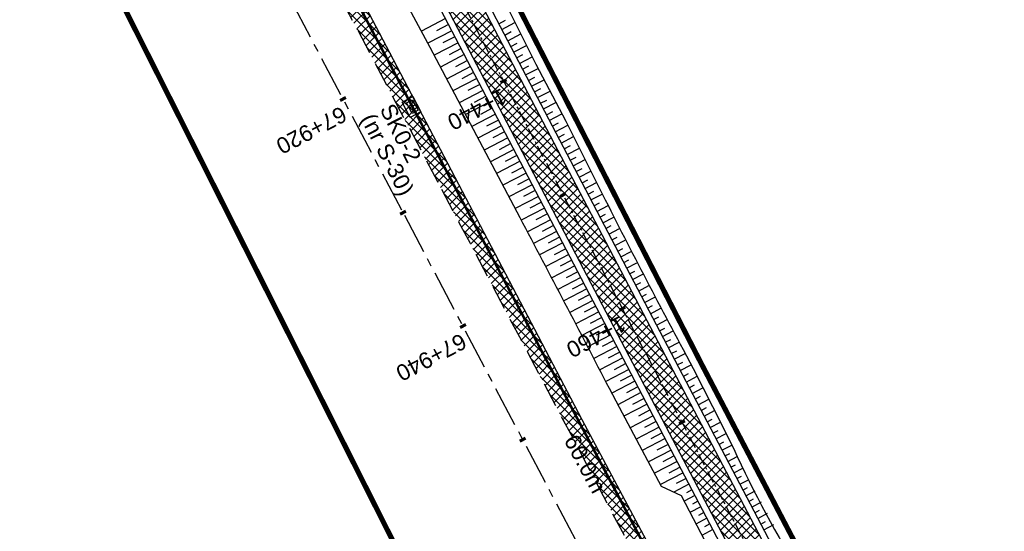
# Model space of a CAD drawing. Header units: metres. Extents: x 7529682 to 7533711, y 5721186 to 5727842.
# Tile 74 of 110: x 7530353 to 7530430, y 5726491 to 5726530. Entities that reach past the tile are written whole.
import ezdxf

# ---------------------------------------------------------------- set-up
doc = ezdxf.new("R2010")
doc.units = ezdxf.units.M
for name, pattern in [('817-dzialki-09-05-04$0$HIDDEN', [0.375, 0.25, -0.125]), ('CENTER', [50.8, 31.75, -6.35, 6.35, -6.35]), ('HIDDEN', [9.525, 6.35, -3.175])]:
    doc.linetypes.add(name, pattern=pattern)
for name, color, linetype in [('C-DROGI-SYTUACJA-ETYKIETY', 7, 'Continuous'), ('D-hatch-pobocza', 131, 'Continuous'), ('D-pobocza', 7, 'Continuous'), ('D-skarpa', 7, 'Continuous'), ('D-skarpa-kreskowanie', 7, 'Continuous')]:
    doc.layers.add(name, color=color, linetype=linetype)
doc.layers.add('D-hatch-ciag-pieszo-rowerowy', color=7, linetype='Continuous', lineweight=13, true_color=0xff9f80)
doc.layers.add('D-LR-etap-III', color=7, linetype='817-dzialki-09-05-04$0$HIDDEN', lineweight=50, true_color=0xff1aff)
for name, color, linetype, lineweight in [('D-krawędzie', 7, 'Continuous', 30), ('D-obrzeża', 7, 'Continuous', 30), ('D-oś', 10, 'CENTER', 30), ('Sieci-T-kanal technologiczny', 4, 'kt kanał technologiczny', 30)]:
    doc.layers.add(name, color=color, linetype=linetype, lineweight=lineweight)
for name, color, linetype, true_color in [('D-opis-KT-dlugosci', 7, 'Continuous', 0xff8000), ('D-opis-KT-studnie', 7, 'Continuous', 0xff8000), ('poprzeczki', 7, 'Continuous', 0x0000c7)]:
    doc.layers.add(name, color=color, linetype=linetype, true_color=true_color)
doc.styles.add('ARIAL', font='arial.ttf', dxfattribs={"height": 1})
doc.styles.get("Standard").update_dxf_attribs({"font": 'arial.ttf'})
doc.linetypes.add('kt kanał technologiczny', pattern='A,1,-0.8,["kt",Standard,S=0.5,R=0,X=-0.7,Y=-0.15],-0.3', length=2.1)
pattern_1 = [(45, (0, 0), (-0.33675960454, 0.33675960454), []), (135, (0, 0), (-0.33675960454, -0.33675960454), [])]

# ---------------------------------------------------------------- blocks, each defined once
blk = doc.blocks.new('AeccTickLine')
at = {"color": 0, "linetype": 'ByBlock', "lineweight": -2}
blk.add_line((0, 1), (0, -1), dxfattribs=at)
blk = doc.blocks.new('SKR2')
at = {"layer": 'Sieci-T-kanal technologiczny', "color": 2, "lineweight": 25}
for points in [[(0.028, -0.188), (0.958, -1.153), (0.282, -1.805), (-0.648, -0.84)], [(-0.038, -0.537), (0.607, -1.206), (0.233, -1.567), (-0.412, -0.898)]]:
    blk.add_lwpolyline(points, close=True, dxfattribs=at)
blk.add_lwpolyline([(-0.09, -1.232), (0.285, -0.872)], dxfattribs=at)

msp = doc.modelspace()

# ---------------------------------------------------------------- hatches: boundary and pattern name
at = {"layer": 'D-hatch-ciag-pieszo-rowerowy'}
h = msp.add_hatch(dxfattribs=at)
h.set_pattern_fill('ANSI37', color=256, scale=0.15, style=0)
h.set_pattern_definition(pattern_1)
h.paths.add_polyline_path([(7530404.057, 5726502.584), (7530380.911, 5726546.861), (7530371.746, 5726564.106), (7530368.841, 5726564.244), (7530378.7, 5726545.696), (7530401.842, 5726501.425), (7530423.333, 5726460.444), (7530443.712, 5726421.565), (7530466.681, 5726377.574), (7530482.337, 5726347.963), (7530485.291, 5726347.724), (7530468.894, 5726378.737), (7530445.927, 5726422.724), (7530425.547, 5726461.605)])
at = {"layer": 'D-hatch-pobocza'}
h = msp.add_hatch(dxfattribs=at)
h.set_pattern_fill('ANSI37', color=256, scale=0.15, style=0)
h.set_pattern_definition(pattern_1)
h.paths.add_polyline_path([(7530484.05, 5726334.34), (7530471.92, 5726357.11), (7530458.95, 5726381.07), (7530447.57, 5726403.23), (7530435.55, 5726425.46), (7530424.34, 5726446.96), (7530408.22, 5726477.68), (7530396.72, 5726499.26), (7530381.74, 5726527.87), (7530371.44, 5726547.5), (7530359.58, 5726569.81), (7530349.42, 5726588.72), (7530332.29, 5726621.37), (7530323.72, 5726638.05), (7530306.54, 5726670.82), (7530298.56, 5726686.33), (7530287.26, 5726707.54), (7530284.291, 5726713.261), (7530282.67, 5726712.404), (7530284.501, 5726708.94), (7530291.376, 5726695.94), (7530296.046, 5726687.107), (7530304.464, 5726671.187), (7530316.604, 5726648.181), (7530333.058, 5726617.014), (7530350.004, 5726585.006), (7530367.258, 5726552.316), (7530385.763, 5726517.235), (7530404.054, 5726482.546), (7530421.087, 5726450.182), (7530442.442, 5726409.661), (7530463.421, 5726369.85), (7530489.269, 5726320.828), (7530506.412, 5726288.291), (7530524.315, 5726254.784), (7530540.549, 5726224.891), (7530548.273, 5726210.669), (7530551.697, 5726207.035), (7530543.21, 5726222.9), (7530538.34, 5726232.11), (7530533.7, 5726240.35), (7530511.95, 5726280.97), (7530499.24, 5726305.31)])

# ---------------------------------------------------------------- linework, layer by layer
at = {"layer": 'D-krawędzie', "linetype": 'HIDDEN', "ltscale": 0.3}
msp.add_lwpolyline([(7530204.081, 5726861.013), (7530247.82, 5726778.438), (7530252.22, 5726770.26), (7530259.735, 5726756.9), (7530263.782, 5726749.287), (7530270.196, 5726737.096), (7530272.433, 5726732.819), (7530276.009, 5726725.598), (7530279.7, 5726718.02), (7530284.501, 5726708.94), (7530291.376, 5726695.94), (7530296.046, 5726687.107), (7530304.464, 5726671.187), (7530316.604, 5726648.181), (7530333.058, 5726617.014), (7530350.004, 5726585.006), (7530367.258, 5726552.316), (7530385.763, 5726517.235), (7530404.054, 5726482.546)], dxfattribs=at)
at = {"layer": 'D-LR-etap-III', "ltscale": 10, "flags": 128}
msp.add_lwpolyline([(7531750.474, 5723895.103, 0.4, 0.4, 0), (7531750.505, 5723895.13, 0.4, 0.4, 0), (7531682.71, 5724022.92, 0.4, 0.4, 0), (7531619.177, 5724147.204, 0.4, 0.4, 0), (7531592.309, 5724198.489, 0.4, 0.4, 0), (7531553.264, 5724272.919, 0.4, 0.4, 0), (7531504.02, 5724366.79, 0.4, 0.4, 0), (7531482.09, 5724407.62, 0.4, 0.4, 0), (7531412.35, 5724541.183, 0.4, 0.4, 0), (7531388.464, 5724586.93, 0.4, 0.4, 0), (7531345.12, 5724669.94, 0.4, 0.4, 0), (7531127.66, 5725081.67, 0.4, 0.4, 0), (7531059.253, 5725211.041, 0.4, 0.4, 0), (7531008.007, 5725307.954, 0.4, 0.4, 0), (7530964.182, 5725390.836, 0.4, 0.4, 0), (7530914.557, 5725484.684, 0.4, 0.4, 0), (7530865.243, 5725577.494, 0.4, 0.4, 0), (7530840.085, 5725624.059, 0.4, 0.4, 0), (7530802.56, 5725694.925, 0.4, 0.4, 0), (7530755.54, 5725787.51, 0.4, 0.4, 0), (7530708.718, 5725876.303, 0.4, 0.4, 0), (7530695.12, 5725902.09, 0.4, 0.4, 0), (7530642.914, 5726001.078, 0.4, 0.4, 0), (7530634.935, 5726016.147, 0.4, 0.4, 0), (7530610.82, 5726061.93, 0.4, 0.4, 0), (7530610.82, 5726061.93, 0.4, 0.4, 0), (7530607.21, 5726063.51, 0.4, 0.4, 0), (7530597.42, 5726080.68, 0.4, 0.4, 0), (7530591.16, 5726088.44, 0.4, 0.4, 0), (7530581.28, 5726107.21, 0.4, 0.4, 0), (7530571.29, 5726130.56, 0.4, 0.4, 0), (7530549.555, 5726171.527, 0.4, 0.4, 0), (7530531.014, 5726206.474, 0.4, 0.4, 0), (7530516.461, 5726236.017, 0.4, 0.4, 0), (7530500.799, 5726266.141, 0.4, 0.4, 0), (7530491.35, 5726283.94, 0.4, 0.4, 0), (7530482.4, 5726303.41, 0.4, 0.4, 0), (7530482.4, 5726303.41, 0.4, 0.4, 0), (7530450.41, 5726357.28, 0.4, 0.4, 0), (7530397.759, 5726458.5, 0.4, 0.4, 0), (7530334.708, 5726583.665, 0.4, 0.4, 0), (7530303.939, 5726645.168, 0.4, 0.4, 0), (7530300.51, 5726651.778, 0.4, 0.4, 0), (7530289.214, 5726671.967, 0.4, 0.4, 0), (7530281.54, 5726685.57, 0.4, 0.4, 0), (7530261.371, 5726724.163, 0.4, 0.4, 0), (7530254.03, 5726738.21, 0.4, 0.4, 0), (7530197.22, 5726845.06, 0.4, 0.4, 0), (7530194.71, 5726849.15, 0.4, 0.4, 0), (7530195.92, 5726850.75, 0.4, 0.4, 0), (7530170.547, 5726892.961, 0.4, 0.4, 0), (7530143.175, 5726945.066, 0.4, 0.4, 0), (7530105.06, 5727018.32, 0.4, 0.4, 0), (7530100.06, 5727027.16, 0.4, 0.4, 0), (7530062.319, 5727099.625, 0.4, 0.4, 0), (7530015.379, 5727189.42, 0.4, 0.4, 0), (7529983.208, 5727250.207, 0.4, 0.4, 0), (7529953.284, 5727306.747, 0.4, 0.4, 0), (7529900.671, 5727406.159, 0.4, 0.4, 0), (7529890.63, 5727425.131, 0.4, 0.4, 0), (7529875.155, 5727454.426, 0.4, 0.4, 0), (7529857.56, 5727487.787, 0.4, 0.4, 0), (7529835.194, 5727530.193, 0.4, 0.4, 0), (7529811.741, 5727574.662, 0.4, 0.4, 0), (7529792.102, 5727611.923, 0.4, 0.4, 0), (7529768.066, 5727657.47, 0.4, 0.4, 0), (7529755.211, 5727682.131, 0.4, 0.4, 0), (7529753.31, 5727681.13, 0.4, 0.4, 0), (7529739.21, 5727707.77, 0.4, 0.4, 0), (7529735.395, 5727711.252, 0.4, 0.4, 0), (7529725.42, 5727730.2, 0.4, 0.4, 0), (7529723.55, 5727729.88, 0.4, 0.4, 0), (7529695.567, 5727782.932, 0.4, 0.4, 0), (7529717.68, 5727794.024, 0.4, 0.4, 0), (7529736.275, 5727758.647, 0.4, 0.4, 0), (7529736.275, 5727758.647, 0.4, 0.4, 0), (7529744.511, 5727750.406, 0.4, 0.4, 0), (7529744.511, 5727750.406, 0.4, 0.4, 0), (7529750.283, 5727738.55, 0.4, 0.4, 0), (7529777.109, 5727687.569, 0.4, 0.4, 0), (7529796.515, 5727651.33, 0.4, 0.4, 0), (7529814.938, 5727616.793, 0.4, 0.4, 0), (7529839.007, 5727572.304, 0.4, 0.4, 0), (7529860.618, 5727532.509, 0.4, 0.4, 0), (7529882.349, 5727491.504, 0.4, 0.4, 0), (7529904.865, 5727449.096, 0.4, 0.4, 0), (7529920.747, 5727418.885, 0.4, 0.4, 0), (7529946.677, 5727368.547, 0.4, 0.4, 0), (7529972.025, 5727320.573, 0.4, 0.4, 0), (7529987.74, 5727290.153, 0.4, 0.4, 0), (7529996.497, 5727273.662, 0.4, 0.4, 0), (7530017.541, 5727234.203, 0.4, 0.4, 0), (7530033.054, 5727204.864, 0.4, 0.4, 0), (7530051.623, 5727170.223, 0.4, 0.4, 0), (7530069.277, 5727137.016, 0.4, 0.4, 0), (7530089.385, 5727097.534, 0.4, 0.4, 0), (7530109.713, 5727060.747, 0.4, 0.4, 0), (7530136.77, 5727011.64, 0.4, 0.4, 0), (7530162.447, 5726962.744, 0.4, 0.4, 0), (7530187.674, 5726916.992, 0.4, 0.4, 0), (7530207.821, 5726879.335, 0.4, 0.4, 0), (7530230.626, 5726834.519, 0.4, 0.4, 0), (7530262.288, 5726776.618, 0.4, 0.4, 0), (7530277.51, 5726760.213, 0.4, 0.4, 0), (7530286.037, 5726744.107, 0.4, 0.4, 0), (7530288.097, 5726735.884, 0.4, 0.4, 0), (7530290.394, 5726725.047, 0.4, 0.4, 0), (7530296.177, 5726713.583, 0.4, 0.4, 0), (7530302.726, 5726701.182, 0.4, 0.4, 0), (7530325.685, 5726657.466, 0.4, 0.4, 0), (7530343.244, 5726623.649, 0.4, 0.4, 0), (7530360.23, 5726591.747, 0.4, 0.4, 0), (7530383.209, 5726548.059, 0.4, 0.4, 0), (7530406.018, 5726503.606, 0.4, 0.4, 0), (7530427.465, 5726462.62, 0.4, 0.4, 0), (7530447.928, 5726424.388, 0.4, 0.4, 0), (7530471.127, 5726379.921, 0.4, 0.4, 0), (7530490.501, 5726343.033, 0.4, 0.4, 0), (7530509.499, 5726306.733, 0.4, 0.4, 0), (7530529.89, 5726267.244, 0.4, 0.4, 0), (7530543.852, 5726238.99, 0.4, 0.4, 0), (7530554.809, 5726218.944, 0.4, 0.4, 0), (7530559.027, 5726212.223, 0.4, 0.4, 0), (7530563.061, 5726206.41, 0.4, 0.4, 0), (7530566.934, 5726200.464, 0.4, 0.4, 0), (7530569.771, 5726194.902, 0.4, 0.4, 0), (7530571.473, 5726191.282, 0.4, 0.4, 0), (7530572.839, 5726188.025, 0.4, 0.4, 0), (7530575.295, 5726182.035, 0.4, 0.4, 0), (7530579.737, 5726173.306, 0.4, 0.4, 0), (7530583.3, 5726167.41, 0.4, 0.4, 0), (7530593.4, 5726163.33, 0.4, 0.4, 0), (7530598.618, 5726155.264, 0.4, 0.4, 0), (7530608.258, 5726140.497, 0.4, 0.4, 0), (7530603.27, 5726136.83, 0.4, 0.4, 0), (7530606.53, 5726131.84, 0.4, 0.4, 0), (7530604.239, 5726124.217, 0.4, 0.4, 0), (7530605.847, 5726121.63, 0.4, 0.4, 0), (7530608.972, 5726116.164, 0.4, 0.4, 0), (7530618.114, 5726097.791, 0.4, 0.4, 0), (7530651.213, 5726034.96, 0.4, 0.4, 0), (7530670.244, 5725998.611, 0.4, 0.4, 0), (7530698.075, 5725945.953, 0.4, 0.4, 0), (7530716.506, 5725911.305, 0.4, 0.4, 0), (7530735.223, 5725875.667, 0.4, 0.4, 0), (7530752.504, 5725842.155, 0.4, 0.4, 0), (7530778.311, 5725793.501, 0.4, 0.4, 0), (7530797.5, 5725756.382, 0.4, 0.4, 0), (7530812.519, 5725728.289, 0.4, 0.4, 0), (7530820.039, 5725713.16, 0.4, 0.4, 0), (7530822.422, 5725710.194, 0.4, 0.4, 0), (7530833.155, 5725688.801, 0.4, 0.4, 0), (7530849.629, 5725656.159, 0.4, 0.4, 0), (7530867.983, 5725621.964, 0.4, 0.4, 0), (7530872.63, 5725612.888, 0.4, 0.4, 0), (7530880.354, 5725597.595, 0.4, 0.4, 0), (7530883.839, 5725593.389, 0.4, 0.4, 0), (7530891.782, 5725587.763, 0.4, 0.4, 0), (7530895.039, 5725584.281, 0.4, 0.4, 0), (7530897.034, 5725580.941, 0.4, 0.4, 0), (7530900.952, 5725579.946, 0.4, 0.4, 0), (7530904.81, 5725571.977, 0.4, 0.4, 0), (7530903.682, 5725568.566, 0.4, 0.4, 0), (7530908.901, 5725558.845, 0.4, 0.4, 0), (7530910.252, 5725545.672, 0.4, 0.4, 0), (7530912.873, 5725538.646, 0.4, 0.4, 0), (7530945.278, 5725478.464, 0.4, 0.4, 0), (7530959.692, 5725450.246, 0.4, 0.4, 0), (7531002.827, 5725368.192, 0.4, 0.4, 0), (7531044.704, 5725290.314, 0.4, 0.4, 0), (7531064.099, 5725253.213, 0.4, 0.4, 0), (7531083.01, 5725216.678, 0.4, 0.4, 0), (7531113.013, 5725158.466, 0.4, 0.4, 0), (7531137.364, 5725113.071, 0.4, 0.4, 0), (7531150.831, 5725086.712, 0.4, 0.4, 0), (7531159.746, 5725076.641, 0.4, 0.4, 0), (7531166.31, 5725074.58, 0.4, 0.4, 0), (7531172.29, 5725062.58, 0.4, 0.4, 0), (7531170.59, 5725055.606, 0.4, 0.4, 0), (7531173.733, 5725044.081, 0.4, 0.4, 0), (7531215.342, 5724964.86, 0.4, 0.4, 0), (7531238.054, 5724921.685, 0.4, 0.4, 0), (7531262.39, 5724875.283, 0.4, 0.4, 0), (7531295.587, 5724811.266, 0.4, 0.4, 0), (7531348.488, 5724712.363, 0.4, 0.4, 0), (7531363.741, 5724682.684, 0.4, 0.4, 0), (7531366.987, 5724675.865, 0.4, 0.4, 0), (7531382.541, 5724646.111, 0.4, 0.4, 0), (7531401.299, 5724610.875, 0.4, 0.4, 0), (7531428.965, 5724558.862, 0.4, 0.4, 0), (7531449.111, 5724520.398, 0.4, 0.4, 0), (7531477.293, 5724465.831, 0.4, 0.4, 0), (7531500.996, 5724421.113, 0.4, 0.4, 0), (7531512.122, 5724400.549, 0.4, 0.4, 0), (7531513.782, 5724396.757, 0.4, 0.4, 0), (7531526.32, 5724379.39, 0.4, 0.4, 0), (7531566.784, 5724302.736, 0.4, 0.4, 0), (7531612.277, 5724225.61, 0.4, 0.4, 0), (7531620.493, 5724210.548, 0.4, 0.4, 0), (7531631.578, 5724196.258, 0.4, 0.4, 0), (7531653.484, 5724152.434, 0.4, 0.4, 0), (7531661.151, 5724128.494, 0.4, 0.4, 0), (7531673.881, 5724101.186, 0.4, 0.4, 0), (7531684.691, 5724081.184, 0.4, 0.4, 0), (7531699.212, 5724051.17, 0.4, 0.4, 0), (7531704.034, 5724040.584, 0.4, 0.4, 0), (7531704.034, 5724040.584, 0.4, 0.4, 0), (7531703.913, 5724037.17, 0.4, 0.4, 0), (7531736.42, 5723969.232, 0.4, 0.4, 0), (7531738.285, 5723967.699, 0.4, 0.4, 0), (7531742.181, 5723962.346, 0.4, 0.4, 0), (7531744.286, 5723958.616, 0.4, 0.4, 0), (7531755.393, 5723944.193, 0.4, 0.4, 0), (7531758.69, 5723936.76, 0.4, 0.4, 0), (7531780.08, 5723929.25, 0.4, 0.4, 0), (7531792.612, 5723906.338, 0.4, 0.4, 0), (7531792.612, 5723906.338, 0.4, 0.4, 0), (7531756.962, 5723883.055, 0.4, 0.4, 0), (7531750.46, 5723895.13, 0.4, 0.4, 0), (7531750.46, 5723895.13, 0, 0, 0)], format="xyseb", dxfattribs=at)
at = {"layer": 'D-obrzeża'}
for points in [[(7530323.59, 5726655.581), (7530341.029, 5726622.467), (7530357.948, 5726590.066), (7530380.911, 5726546.861), (7530404.057, 5726502.584), (7530425.547, 5726461.605)], [(7530321.378, 5726654.416), (7530338.815, 5726621.306), (7530355.736, 5726588.901), (7530378.7, 5726545.696), (7530401.842, 5726501.425), (7530423.333, 5726460.444)]]:
    msp.add_lwpolyline(points, dxfattribs=at)
at = {"layer": 'D-oś', "ltscale": 0.03}
msp.add_lwpolyline([(7530204.666, 5726877.528), (7530227.909, 5726832.904), (7530259.102, 5726774.826, 0.063585), (7530264.989, 5726766.578), (7530268.47, 5726762.818, -0.065084), (7530272.969, 5726756.475), (7530281.424, 5726740.504, -0.065084), (7530284.142, 5726733.217), (7530284.891, 5726729.972, 0.064463), (7530289.362, 5726717.937), (7530322.484, 5726654.998), (7530339.922, 5726621.886), (7530356.842, 5726589.483), (7530379.806, 5726546.279), (7530402.949, 5726502.005), (7530424.44, 5726461.025)], format="xyb", dxfattribs=at)
at = {"layer": 'D-oś', "ltscale": 0.1}
msp.add_lwpolyline([(7530400.958, 5726480.914), (7530382.667, 5726515.602), (7530364.162, 5726550.682), (7530346.91, 5726583.371), (7530329.964, 5726615.378), (7530313.508, 5726646.548), (7530301.37, 5726669.551), (7530292.952, 5726685.471), (7530288.281, 5726694.304), (7530281.407, 5726707.304), (7530276.579, 5726716.435), (7530272.867, 5726724.055), (7530269.314, 5726731.231), (7530267.097, 5726735.47), (7530260.688, 5726747.65), (7530256.664, 5726755.22), (7530249.153, 5726768.573), (7530244.732, 5726776.79), (7530200.988, 5726859.376)], dxfattribs=at)
at = {"layer": 'D-pobocza'}
msp.add_lwpolyline([(7530408.22, 5726477.68), (7530396.72, 5726499.26), (7530381.74, 5726527.87), (7530371.44, 5726547.5), (7530359.58, 5726569.81), (7530349.42, 5726588.72), (7530332.29, 5726621.37), (7530323.72, 5726638.05), (7530306.54, 5726670.82), (7530298.56, 5726686.33), (7530287.26, 5726707.54), (7530284.291, 5726713.261), (7530282.67, 5726712.404)], dxfattribs=at)
for points in [[(7530324.032, 5726655.814), (7530341.472, 5726622.699), (7530358.39, 5726590.299), (7530381.354, 5726547.095), (7530404.5, 5726502.816), (7530425.99, 5726461.837), (7530446.37, 5726422.955), (7530469.336, 5726378.97), (7530488.808, 5726342.142), (7530507.967, 5726305.936), (7530528.543, 5726266.549), (7530543.47, 5726237.456), (7530554.277, 5726217.509, 0.020438), (7530555.929, 5726214.736), (7530563.577, 5726203.019, -0.024166), (7530565.554, 5726199.643), (7530568.768, 5726193.493, -0.021495), (7530570.611, 5726189.564), (7530573.478, 5726182.701, 0.022535), (7530575.38, 5726178.667), (7530582.909, 5726164.407)], [(7530320.936, 5726654.183), (7530338.372, 5726621.074), (7530355.294, 5726588.668), (7530378.258, 5726545.463), (7530401.399, 5726501.193), (7530422.89, 5726460.212), (7530443.269, 5726421.333), (7530466.238, 5726377.342), (7530485.714, 5726340.506), (7530504.869, 5726304.308), (7530525.434, 5726264.939), (7530540.374, 5726235.824), (7530551.248, 5726215.751, 0.020438), (7530552.942, 5726212.908), (7530560.579, 5726201.207, -0.024166), (7530562.508, 5726197.914), (7530565.617, 5726191.967, -0.021495), (7530567.423, 5726188.116), (7530570.292, 5726181.248, 0.022535), (7530572.232, 5726177.133), (7530572.779, 5726176.098)]]:
    msp.add_lwpolyline(points, format="xyb", dxfattribs=at)
at = {"layer": 'D-skarpa', "linetype": 'Continuous'}
for points in [[(7530362.461, 5726572.989), (7530363.749, 5726568.011), (7530366.149, 5726563.624), (7530368.512, 5726559.218), (7530373.201, 5726550.385), (7530375.539, 5726545.965, -0.003995), (7530380.143, 5726537.119), (7530382.5, 5726532.709), (7530384.855, 5726528.298), (7530391.854, 5726515.031, -0.00276), (7530398.81, 5726501.741), (7530399.595, 5726500.251), (7530401.16, 5726497.322), (7530402.879, 5726494.106), (7530404.414, 5726493.383), (7530409.036, 5726484.515)], [(7530370.008, 5726571.338), (7530372.387, 5726566.94), (7530374.785, 5726562.552), (7530377.157, 5726558.15), (7530379.512, 5726553.739), (7530381.741, 5726549.262, -0.003569), (7530386.297, 5726540.336), (7530388.57, 5726535.882), (7530390.877, 5726531.446), (7530393.109, 5726526.971), (7530395.443, 5726522.549), (7530397.681, 5726518.077, 0.0084), (7530404.581, 5726504.758), (7530405.352, 5726503.261), (7530406.873, 5726500.318), (7530408.497, 5726497.052, 0.03166), (7530413.861, 5726487.045, -0.009739)]]:
    msp.add_lwpolyline(points, format="xyb", dxfattribs=at)
at = {"layer": 'D-skarpa-kreskowanie', "linetype": 'Continuous'}
for p, q in [((7530386.066, 5726530.524, 107.743), (7530384.19, 5726529.543, 106.331)), ((7530386.312, 5726530.055, 107.741), (7530385.375, 5726529.566, 107.037)), ((7530390.221, 5726530.132, 107.866), (7530390.741, 5726530.404, 107.475)), ((7530390.452, 5726529.689, 107.864), (7530391.484, 5726530.228, 107.088)), ((7530386.557, 5726529.586, 107.74), (7530384.688, 5726528.609, 106.334)), ((7530390.684, 5726529.246, 107.863), (7530391.196, 5726529.513, 107.478)), ((7530390.916, 5726528.803, 107.861), (7530391.93, 5726529.333, 107.098)), ((7530387.045, 5726528.652, 107.736), (7530385.182, 5726527.678, 106.335)), ((7530386.801, 5726529.119, 107.738), (7530385.868, 5726528.631, 107.036)), ((7530391.147, 5726528.36, 107.86), (7530391.65, 5726528.623, 107.481)), ((7530391.379, 5726527.917, 107.858), (7530392.377, 5726528.438, 107.108)), ((7530387.532, 5726527.72, 107.733), (7530385.672, 5726526.748, 106.334)), ((7530387.289, 5726528.186, 107.735), (7530386.358, 5726527.699, 107.034)), ((7530391.61, 5726527.474, 107.857), (7530392.105, 5726527.732, 107.485)), ((7530387.775, 5726527.255, 107.732), (7530386.846, 5726526.769, 107.033)), ((7530391.842, 5726527.03, 107.855), (7530392.823, 5726527.543, 107.117)), ((7530388.018, 5726526.79, 107.73), (7530386.162, 5726525.82, 106.333)), ((7530388.261, 5726526.326, 107.728), (7530387.334, 5726525.841, 107.031)), ((7530392.074, 5726526.587, 107.854), (7530392.56, 5726526.842, 107.488)), ((7530392.305, 5726526.144, 107.852), (7530393.277, 5726526.652, 107.121)), ((7530388.504, 5726525.862, 107.727), (7530386.651, 5726524.893, 106.333)), ((7530388.746, 5726525.399, 107.725), (7530387.82, 5726524.915, 107.029)), ((7530392.537, 5726525.701, 107.851), (7530393.024, 5726525.956, 107.484)), ((7530392.769, 5726525.258, 107.849), (7530393.744, 5726525.768, 107.115)), ((7530388.988, 5726524.935, 107.723), (7530387.139, 5726523.969, 106.332)), ((7530393, 5726524.815, 107.847), (7530393.489, 5726525.07, 107.48)), ((7530393.232, 5726524.372, 107.846), (7530394.211, 5726524.883, 107.11)), ((7530389.471, 5726524.011, 107.72), (7530387.625, 5726523.046, 106.332)), ((7530389.23, 5726524.473, 107.722), (7530388.306, 5726523.99, 107.027)), ((7530393.464, 5726523.929, 107.844), (7530393.954, 5726524.185, 107.476)), ((7530393.695, 5726523.486, 107.843), (7530394.677, 5726523.999, 107.104)), ((7530389.954, 5726523.088, 107.717), (7530388.111, 5726522.125, 106.331)), ((7530389.713, 5726523.549, 107.719), (7530388.79, 5726523.067, 107.025)), ((7530393.927, 5726523.042, 107.841), (7530394.419, 5726523.3, 107.471)), ((7530394.158, 5726522.599, 107.84), (7530395.144, 5726523.115, 107.098)), ((7530390.195, 5726522.627, 107.715), (7530389.274, 5726522.146, 107.023)), ((7530394.39, 5726522.156, 107.838), (7530394.884, 5726522.414, 107.467)), ((7530390.435, 5726522.167, 107.714), (7530388.596, 5726521.205, 106.33)), ((7530390.676, 5726521.707, 107.712), (7530389.757, 5726521.227, 107.021)), ((7530394.622, 5726521.713, 107.837), (7530395.604, 5726522.227, 107.098)), ((7530390.916, 5726521.247, 107.711), (7530389.08, 5726520.288, 106.33)), ((7530391.156, 5726520.788, 107.709), (7530390.239, 5726520.309, 107.019)), ((7530394.853, 5726521.27, 107.835), (7530395.341, 5726521.525, 107.469)), ((7530395.085, 5726520.827, 107.834), (7530396.052, 5726521.332, 107.106)), ((7530391.396, 5726520.329, 107.707), (7530389.564, 5726519.372, 106.329)), ((7530395.317, 5726520.384, 107.832), (7530395.796, 5726520.634, 107.471)), ((7530395.548, 5726519.941, 107.831), (7530396.499, 5726520.438, 107.115)), ((7530391.874, 5726519.413, 107.704), (7530390.046, 5726518.458, 106.329)), ((7530391.635, 5726519.871, 107.706), (7530390.72, 5726519.393, 107.017)), ((7530395.78, 5726519.498, 107.829), (7530396.251, 5726519.744, 107.474)), ((7530396.011, 5726519.054, 107.827), (7530396.947, 5726519.543, 107.124)), ((7530392.352, 5726518.499, 107.701), (7530390.527, 5726517.545, 106.328)), ((7530392.113, 5726518.956, 107.703), (7530391.2, 5726518.479, 107.016)), ((7530396.243, 5726518.611, 107.826), (7530396.707, 5726518.854, 107.477)), ((7530396.475, 5726518.168, 107.824), (7530397.394, 5726518.649, 107.132)), ((7530392.591, 5726518.043, 107.7), (7530391.679, 5726517.566, 107.014)), ((7530396.706, 5726517.725, 107.823), (7530397.162, 5726517.963, 107.48)), ((7530396.938, 5726517.282, 107.821), (7530397.841, 5726517.754, 107.142)), ((7530392.829, 5726517.587, 107.698), (7530391.008, 5726516.634, 106.328)), ((7530393.067, 5726517.131, 107.696), (7530392.158, 5726516.656, 107.012)), ((7530397.17, 5726516.839, 107.82), (7530397.616, 5726517.072, 107.484)), ((7530393.306, 5726516.676, 107.695), (7530391.487, 5726515.725, 106.327)), ((7530393.543, 5726516.221, 107.693), (7530392.635, 5726515.747, 107.01)), ((7530397.401, 5726516.396, 107.818), (7530398.285, 5726516.858, 107.153)), ((7530397.633, 5726515.953, 107.817), (7530398.07, 5726516.181, 107.488)), ((7530393.781, 5726515.767, 107.692), (7530391.966, 5726514.818, 106.327)), ((7530397.864, 5726515.51, 107.815), (7530398.73, 5726515.962, 107.164)), ((7530394.255, 5726514.86, 107.689), (7530392.446, 5726513.914, 106.328)), ((7530394.018, 5726515.313, 107.69), (7530393.112, 5726514.84, 107.009)), ((7530398.096, 5726515.066, 107.814), (7530398.524, 5726515.29, 107.492)), ((7530398.328, 5726514.623, 107.812), (7530399.174, 5726515.066, 107.176)), ((7530394.728, 5726513.955, 107.685), (7530392.924, 5726513.012, 106.329)), ((7530394.491, 5726514.407, 107.687), (7530393.588, 5726513.935, 107.008)), ((7530398.559, 5726514.18, 107.811), (7530398.978, 5726514.399, 107.496)), ((7530398.791, 5726513.737, 107.809), (7530399.618, 5726514.17, 107.187)), ((7530394.963, 5726513.504, 107.684), (7530394.063, 5726513.034, 107.006)), ((7530399.023, 5726513.294, 107.807), (7530399.432, 5726513.508, 107.5)), ((7530399.254, 5726512.851, 107.806), (7530400.068, 5726513.276, 107.194)), ((7530395.199, 5726513.053, 107.682), (7530393.401, 5726512.113, 106.33)), ((7530395.434, 5726512.604, 107.681), (7530394.536, 5726512.135, 107.005)), ((7530399.486, 5726512.408, 107.804), (7530399.892, 5726512.62, 107.499)), ((7530399.718, 5726511.965, 107.803), (7530400.527, 5726512.388, 107.194)), ((7530395.669, 5726512.154, 107.679), (7530393.876, 5726511.217, 106.33)), ((7530395.903, 5726511.706, 107.678), (7530395.008, 5726511.238, 107.004)), ((7530399.949, 5726511.522, 107.801), (7530400.353, 5726511.733, 107.497)), ((7530396.138, 5726511.258, 107.676), (7530394.349, 5726510.323, 106.33)), ((7530396.371, 5726510.811, 107.674), (7530395.477, 5726510.343, 107.002)), ((7530400.181, 5726511.078, 107.8), (7530400.986, 5726511.5, 107.194)), ((7530400.412, 5726510.635, 107.798), (7530400.814, 5726510.845, 107.496)), ((7530396.605, 5726510.363, 107.673), (7530394.817, 5726509.428, 106.327)), ((7530400.644, 5726510.192, 107.797), (7530401.446, 5726510.611, 107.194)), ((7530397.073, 5726509.469, 107.67), (7530395.284, 5726508.534, 106.324)), ((7530396.839, 5726509.916, 107.671), (7530395.945, 5726509.449, 106.999)), ((7530400.876, 5726509.749, 107.795), (7530401.276, 5726509.958, 107.494)), ((7530401.107, 5726509.306, 107.794), (7530401.905, 5726509.723, 107.194)), ((7530397.54, 5726508.575, 107.667), (7530395.752, 5726507.64, 106.322)), ((7530397.306, 5726509.022, 107.668), (7530396.412, 5726508.555, 106.996)), ((7530401.339, 5726508.863, 107.792), (7530401.737, 5726509.071, 107.493)), ((7530401.571, 5726508.42, 107.791), (7530402.37, 5726508.838, 107.189)), ((7530397.774, 5726508.128, 107.665), (7530396.88, 5726507.661, 106.993)), ((7530401.802, 5726507.977, 107.789), (7530402.205, 5726508.187, 107.486)), ((7530402.034, 5726507.534, 107.787), (7530402.847, 5726507.959, 107.176)), ((7530398.007, 5726507.681, 107.664), (7530396.22, 5726506.746, 106.319)), ((7530398.241, 5726507.234, 107.662), (7530397.347, 5726506.767, 106.99)), ((7530402.265, 5726507.09, 107.786), (7530402.675, 5726507.305, 107.478)), ((7530402.497, 5726506.647, 107.784), (7530403.323, 5726507.079, 107.163)), ((7530398.475, 5726506.787, 107.66), (7530396.686, 5726505.852, 106.315)), ((7530398.709, 5726506.34, 107.659), (7530397.813, 5726505.872, 106.985)), ((7530402.729, 5726506.204, 107.783), (7530403.145, 5726506.422, 107.47)), ((7530402.96, 5726505.761, 107.781), (7530403.799, 5726506.2, 107.15)), ((7530398.942, 5726505.893, 107.657), (7530397.149, 5726504.955, 106.308)), ((7530399.177, 5726505.444, 107.656), (7530398.279, 5726504.975, 106.981)), ((7530403.192, 5726505.318, 107.78), (7530403.615, 5726505.539, 107.462)), ((7530399.411, 5726504.996, 107.654), (7530397.614, 5726504.057, 106.302)), ((7530403.424, 5726504.875, 107.778), (7530404.276, 5726505.32, 107.137)), ((7530403.655, 5726504.432, 107.777), (7530404.085, 5726504.656, 107.454)), ((7530399.881, 5726504.097, 107.651), (7530398.079, 5726503.156, 106.296)), ((7530399.646, 5726504.547, 107.653), (7530398.746, 5726504.076, 106.976)), ((7530403.887, 5726503.989, 107.775), (7530404.746, 5726504.438, 107.129)), ((7530400.352, 5726503.197, 107.648), (7530398.546, 5726502.253, 106.29)), ((7530400.116, 5726503.647, 107.65), (7530399.214, 5726503.176, 106.971)), ((7530404.119, 5726503.546, 107.774), (7530404.547, 5726503.769, 107.452)), ((7530404.35, 5726503.102, 107.772), (7530405.204, 5726503.549, 107.13)), ((7530400.588, 5726502.745, 107.646), (7530399.684, 5726502.273, 106.966)), ((7530404.582, 5726502.659, 107.771), (7530405.007, 5726502.882, 107.451)), ((7530404.814, 5726502.217, 107.769), (7530405.662, 5726502.661, 107.131)), ((7530400.823, 5726502.294, 107.645), (7530399.017, 5726501.349, 106.286)), ((7530401.06, 5726501.842, 107.643), (7530400.157, 5726501.37, 106.964)), ((7530405.046, 5726501.774, 107.767), (7530405.469, 5726501.995, 107.449)), ((7530405.279, 5726501.331, 107.766), (7530406.121, 5726501.773, 107.132)), ((7530401.296, 5726501.39, 107.642), (7530399.491, 5726500.447, 106.284)), ((7530401.532, 5726500.939, 107.64), (7530400.632, 5726500.467, 106.962)), ((7530405.511, 5726500.888, 107.764), (7530405.931, 5726501.108, 107.448)), ((7530405.743, 5726500.445, 107.763), (7530406.58, 5726500.884, 107.133)), ((7530401.768, 5726500.489, 107.639), (7530399.971, 5726499.546, 106.286)), ((7530405.975, 5726500.003, 107.761), (7530406.392, 5726500.221, 107.447)), ((7530402.24, 5726499.59, 107.636), (7530400.45, 5726498.652, 106.288)), ((7530402.004, 5726500.039, 107.637), (7530401.107, 5726499.569, 106.962)), ((7530406.208, 5726499.56, 107.76), (7530407.034, 5726499.993, 107.137)), ((7530406.44, 5726499.117, 107.758), (7530406.848, 5726499.331, 107.451)), ((7530402.709, 5726498.695, 107.632), (7530400.926, 5726497.76, 106.29)), ((7530402.474, 5726499.143, 107.634), (7530401.581, 5726498.674, 106.962)), ((7530406.672, 5726498.674, 107.757), (7530407.479, 5726499.098, 107.149)), ((7530403.176, 5726497.804, 107.629), (7530401.401, 5726496.873, 106.293)), ((7530402.943, 5726498.25, 107.631), (7530402.053, 5726497.783, 106.961)), ((7530406.904, 5726498.231, 107.755), (7530407.303, 5726498.441, 107.455)), ((7530407.136, 5726497.789, 107.754), (7530407.925, 5726498.202, 107.16)), ((7530403.409, 5726497.36, 107.628), (7530402.523, 5726496.895, 106.961)), ((7530407.369, 5726497.346, 107.752), (7530407.758, 5726497.55, 107.459)), ((7530407.601, 5726496.903, 107.751), (7530408.37, 5726497.306, 107.171)), ((7530403.642, 5726496.916, 107.626), (7530401.873, 5726495.988, 106.295)), ((7530403.874, 5726496.473, 107.625), (7530402.992, 5726496.01, 106.96)), ((7530407.833, 5726496.46, 107.75), (7530408.21, 5726496.658, 107.466)), ((7530408.065, 5726496.017, 107.749), (7530408.799, 5726496.402, 107.197)), ((7530404.106, 5726496.03, 107.623), (7530402.345, 5726495.107, 106.297)), ((7530404.339, 5726495.588, 107.622), (7530403.46, 5726495.127, 106.96)), ((7530408.297, 5726495.575, 107.749), (7530408.654, 5726495.761, 107.481)), ((7530408.53, 5726495.132, 107.749), (7530409.241, 5726495.505, 107.213)), ((7530404.571, 5726495.145, 107.62), (7530402.816, 5726494.225, 106.299)), ((7530404.803, 5726494.702, 107.62), (7530404.049, 5726494.306, 107.052)), ((7530408.762, 5726494.689, 107.749), (7530409.121, 5726494.877, 107.478)), ((7530405.035, 5726494.259, 107.619), (7530403.861, 5726493.643, 106.736)), ((7530408.994, 5726494.246, 107.749), (7530409.72, 5726494.627, 107.203)), ((7530409.226, 5726493.803, 107.749), (7530409.593, 5726493.995, 107.473)), ((7530405.5, 5726493.374, 107.619), (7530404.651, 5726492.928, 106.98)), ((7530405.267, 5726493.816, 107.619), (7530404.844, 5726493.594, 107.3)), ((7530409.459, 5726493.361, 107.748), (7530410.198, 5726493.748, 107.192)), ((7530405.964, 5726492.488, 107.619), (7530405.113, 5726492.042, 106.978)), ((7530405.732, 5726492.931, 107.619), (7530405.307, 5726492.708, 107.299)), ((7530409.691, 5726492.918, 107.748), (7530410.064, 5726493.113, 107.467)), ((7530409.923, 5726492.475, 107.748), (7530410.676, 5726492.87, 107.181)), ((7530406.196, 5726492.045, 107.619), (7530405.77, 5726491.822, 107.298)), ((7530410.155, 5726492.032, 107.748), (7530410.535, 5726492.231, 107.462)), ((7530410.387, 5726491.589, 107.748), (7530411.154, 5726491.992, 107.17)), ((7530406.429, 5726491.602, 107.618), (7530405.575, 5726491.155, 106.976)), ((7530406.661, 5726491.16, 107.618), (7530406.234, 5726490.935, 107.297)), ((7530410.62, 5726491.147, 107.748), (7530411.007, 5726491.35, 107.456)), ((7530410.852, 5726490.704, 107.747), (7530411.633, 5726491.114, 107.159)), ((7530406.893, 5726490.717, 107.618), (7530406.037, 5726490.268, 106.974))]:
    msp.add_line(p, q, dxfattribs=at)
at = {"layer": 'Sieci-T-kanal technologiczny', "ltscale": 2}
msp.add_lwpolyline([(7530196.318, 5726878.263, 0.2, 0.2, 0), (7530224.092, 5726826.208, 0.2, 0.2, 0), (7530251.555, 5726773.992, 0.2, 0.2, 0), (7530263.334, 5726767.604, 0.2, 0.2, 0), (7530273.437, 5726757.85, 0.2, 0.2, 0), (7530282.975, 5726739.774, 0.2, 0.2, 0), (7530286.554, 5726722.671, 0.2, 0.2, 0), (7530285.084, 5726710.887, 0.2, 0.2, 0), (7530301.191, 5726680.382, 0.2, 0.2, 0), (7530328.423, 5726628.042, 0.2, 0.2, 0), (7530355.902, 5726575.832, 0.2, 0.2, 0), (7530383.487, 5726523.677, 0.2, 0.2, 0), (7530411.063, 5726471.517, 0.2, 0.2, 0), (7530438.457, 5726419.263, 0.2, 0.2, 0), (7530466.06, 5726367.117, 0.2, 0.2, 0), (7530493.727, 5726315.006, 0.2, 0.2, 0), (7530521.232, 5726262.809, 0.2, 0.2, 0), (7530549.213, 5726210.862, 0, 0, 0)], format="xyseb", dxfattribs=at)

# ---------------------------------------------------------------- block references
at = {"layer": 'C-DROGI-SYTUACJA-ETYKIETY', "color": 7, "linetype": 'Continuous', "lineweight": 60, "xscale": 0.25, "yscale": 0.25, "zscale": 0.25}
for p, rotation in [((7530378.099, 5726524.261), 297.8114983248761), ((7530382.765, 5726515.416), 297.803107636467), ((7530387.429, 5726506.571), 297.803107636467), ((7530392.093, 5726497.725), 297.803107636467)]:
    msp.add_blockref('AeccTickLine', p, dxfattribs=dict(at, rotation=rotation))
at = {"layer": 'poprzeczki', "color": 7, "linetype": 'Continuous', "lineweight": 60, "xscale": 0.25, "yscale": 0.25, "zscale": 0.25}
for p, rotation in [((7530390.588, 5726525.653), 297.5977368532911), ((7530395.22, 5726516.791), 297.5977368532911), ((7530399.853, 5726507.928), 297.5977368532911), ((7530404.489, 5726499.068), 297.6737286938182)]:
    msp.add_blockref('AeccTickLine', p, dxfattribs=dict(at, rotation=rotation))
at = {"layer": 'Sieci-T-kanal technologiczny', "rotation": 163.7281158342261}
msp.add_blockref('SKR2', (7530383.286, 5726522.64), dxfattribs=at)

# ---------------------------------------------------------------- texts
at = {"layer": 'C-DROGI-SYTUACJA-ETYKIETY', "color": 7}
for s, rotation, p in [('1+440', 207.59774, (7530390.429, 5726525.147)), ('67+920', 207.8115, (7530377.942, 5726523.755)), ('1+460', 207.59774, (7530399.694, 5726507.422)), ('67+940', 207.80311, (7530387.272, 5726506.064))]:
    msp.add_text(s, height=1.25, rotation=rotation, dxfattribs=at).set_placement(p)
at = {"layer": 'D-opis-KT-dlugosci', "style": 'ARIAL'}
msp.add_text('60.0m', height=1.25, rotation=298.33464, dxfattribs=at).set_placement((7530395.259, 5726497.684, 101.212))
at = {"layer": 'D-opis-KT-studnie', "insert": (7530382.033, 5726524.052, 10.12), "char_height": 1.25, "attachment_point": 1, "rotation": 297, "line_spacing_factor": 0.8, "style": 'ARIAL'}
msp.add_mtext_dynamic_manual_height_columns('SK0-2\\P(nr S-30)', width=11.25549, gutter_width=6, heights=[0], dxfattribs=at)

doc.saveas('drawing.dxf')
